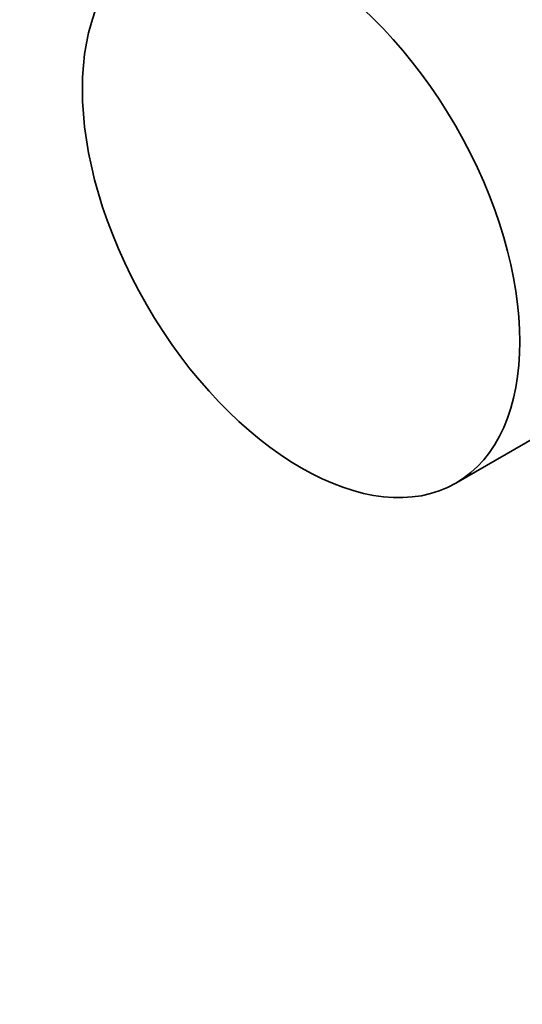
# Model space of a CAD drawing. Header units: millimetres. Extents: x 66 to 1674, y 20 to 1168.
# Tile 11 of 23: x 1353 to 1415, y 242 to 364. Entities that reach past the tile are written whole.
import ezdxf

# ---------------------------------------------------------------- set-up
doc = ezdxf.new("R2010")
doc.units = ezdxf.units.MM
doc.header["$LTSCALE"] = 4
doc.layers.add('Krawędzie widoczne(ISO)', color=7, linetype='Continuous', lineweight=35, true_color=0x262659)
doc.layers.add('Symbole(ISO)', color=7, linetype='Continuous', lineweight=25, true_color=0x262659)
doc.styles.add('STANDARDDużyTekst', font='txt')

msp = doc.modelspace()

# ---------------------------------------------------------------- linework, layer by layer
at = {"layer": 'Krawędzie widoczne(ISO)'}
msp.add_line((1407.18, 306.58), (1485.366, 351.72), dxfattribs=at)
msp.add_ellipse((1388.094, 339.637), major_axis=(19.086, -33.057), ratio=0.5773503, dxfattribs=at)

# ---------------------------------------------------------------- texts
at = {"layer": 'Symbole(ISO)', "color": 7, "insert": (939.391, 273.227), "char_height": 12, "width": 643.36517, "attachment_point": 1, "line_spacing_factor": 0.968047, "style": 'STANDARDDużyTekst'}
msp.add_mtext('{\\fTrebuchet MS|b1|i1;\\H12.0000;\\LAttention:\\P\\l\\fTrebuchet MS|b1|i1;\\H12.0000;This is only a concept drawing of simplified device.\\PPlease keep in mind the dimensions may differ depending on the motor installed. \\PFlexible dimensions are highlighted with red colour.\\P\\fTrebuchet MS|b1|i1;\\H12.0000;\\LUwaga:\\P\\l\\fTrebuchet MS|b1|i1;\\H12.0000;Rysunek przedstawia jedynie uproszczone urządzenie.\\PWymiary urządzenia mogą się różnić, w zależności od zamontowanego silnika.\\PWymiary mogące ulec zmianie zaznaczono na czerwono.}', dxfattribs=at)

doc.saveas('drawing.dxf')
